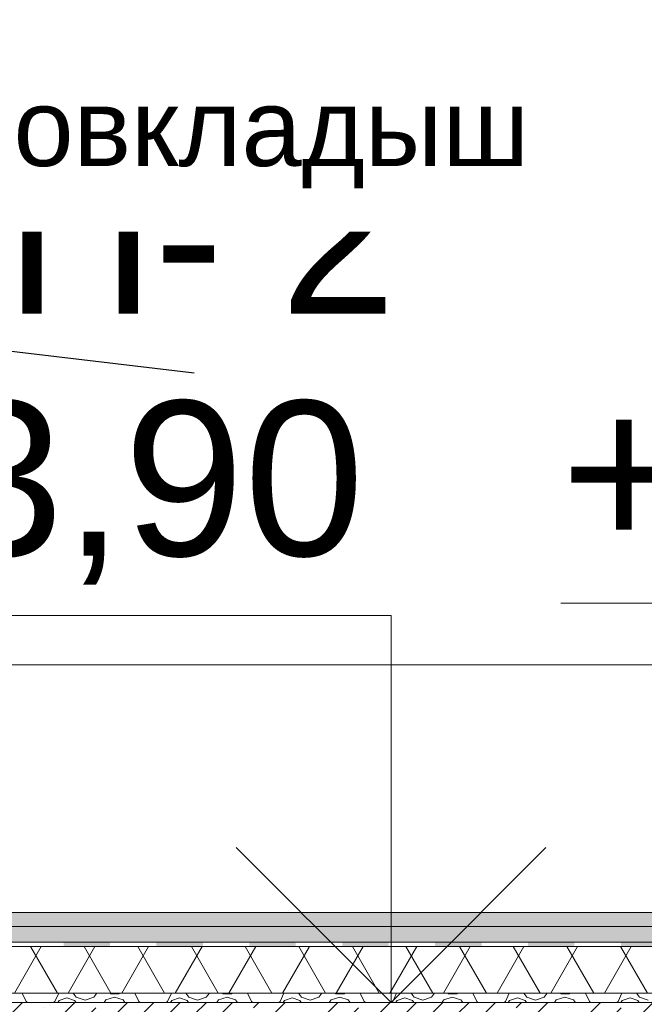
# Model space of a CAD drawing. Header units: millimetres. Extents: x -467606 to 1964440, y -17510 to 201584.
# Tile 16 of 43: x -455841 to -453824, y 3894 to 7075. Entities that reach past the tile are written whole.
import ezdxf

# ---------------------------------------------------------------- set-up
doc = ezdxf.new("R2010")
doc.units = ezdxf.units.MM
doc.header["$MEASUREMENT"] = 0
doc.set_wipeout_variables(frame=1)
doc.linetypes.add('Wipeout_Contour', pattern=[1000, 0, -1000])
for name, color, linetype, lineweight in [('0_Ном._пера__1', 7, 'Continuous', 0), ('0_Ном._пера__120', 7, 'Continuous', 0), ('АР-Стены_внутренние_пилоны.АР_Ном._пера__1', 7, 'Continuous', 0), ('АР-Чертеж-Размеры.АР_Ном._пера__1', 7, 'Continuous', 0), ('Разрез_Заливки_Ном._пера__1', 7, 'Continuous', 0)]:
    doc.layers.add(name, color=color, linetype=linetype, lineweight=lineweight)
doc.layers.add('АР-Чертеж-Размеры.АР', color=7, linetype='Continuous')
doc.layers.add('Разрез_Заливки', color=7, linetype='Continuous')
doc.styles.add('РЎР“Р•РќР•Р\xa0Р\x98Р\xa0_РЎРўР\x98Р›Р¬_1', font='arial.ttf')
doc.styles.add('РЎР“Р•РќР•Р\xa0Р\x98Р\xa0_РЎРўР\x98Р›Р¬_2', font='arial.ttf')
doc.styles.add('РЎР“Р•РќР•Р\xa0Р\x98Р\xa0_РЎРўР\x98Р›Р¬_3', font='GOTHIC.TTF')
doc.dimstyles.new('СГЕНЕРИР_СТИЛЬ__1', dxfattribs={"dimtxt": 0.18, "dimasz": 91.2, "dimexe": 0.18, "dimexo": 0.0625, "dimgap": 0, "dimtad": 0, "dimtih": 1, "dimtoh": 1, "dimdec": 4, "dimzin": 0, "dimdsep": 46, "dimcen": 0.09, "dimadec": 0, "dimazin": 0, "dimtfac": 1, "dimtdec": 4, "dimtmove": 0, "dimatfit": 3, "dimldrblk": 'ARROWHEAD_11', "dimfxl": 1, "dimtolj": 1, "dimtzin": 0, "dimarcsym": 0})
doc.dimstyles.new('СГЕНЕРИР_СТИЛЬ__7', dxfattribs={"dimtxt": 400, "dimasz": 237.5, "dimexe": 0.18, "dimexo": 2000, "dimgap": 0, "dimtad": 1, "dimlfac": 0.001, "dimzin": 0, "dimdsep": 46, "dimtxsty": 'РЎР“Р•РќР•Р\xa0Р\x98Р\xa0_РЎРўР\x98Р›Р¬_2', "dimblk": 'ARROWHEAD_6', "dimblk1": 'ARROWHEAD_6', "dimblk2": 'ARROWHEAD_6', "dimcen": 0.09, "dimclrd": 7, "dimclre": 7, "dimclrt": 7, "dimadec": 0, "dimazin": 0, "dimtfac": 1, "dimtdec": 4, "dimtmove": 0, "dimatfit": 3, "dimfxl": 1, "dimtolj": 1, "dimtzin": 0, "dimarcsym": 0})
doc.dimstyles.new('СГЕНЕРИР_СТИЛЬ__9', dxfattribs={"dimtxt": 0.18, "dimasz": 152, "dimexe": 0.18, "dimexo": 0.0625, "dimgap": 0, "dimtad": 0, "dimtih": 1, "dimtoh": 1, "dimdec": 4, "dimzin": 0, "dimdsep": 46, "dimcen": 0.09, "dimadec": 0, "dimazin": 0, "dimtfac": 1, "dimtdec": 4, "dimtmove": 0, "dimatfit": 3, "dimldrblk": 'ARROWHEAD_14', "dimfxl": 1, "dimtolj": 1, "dimtzin": 0, "dimarcsym": 0})
pattern_1 = [(0, (0, 0), (0, 259.80762), [16.25, -133.75]), (0, (75, 129.9), (0, 259.80762), [16.25, -133.75]), (60, (0, 0), (-225, 129.90381), [16.25, -133.75]), (60, (150, 0), (-225, 129.90381), [16.25, -133.75]), (120, (16.25, 0), (225, 129.90381), [16.25, -133.75]), (120, (166.25, 0), (225, 129.90381), [16.25, -133.75]), (0, (0, 25), (0, 50), [0, -50, 0, -75]), (45, (25, 25), (-35.355339, 35.355339), [0, -37.5, 0, -62.5])]

# ---------------------------------------------------------------- blocks, each defined once
blk = doc.blocks.new('*X11')
at = {"layer": 'Разрез_Заливки_Ном._пера__1', "color": 7, "linetype": 'Continuous', "lineweight": 0}
for p, q in [((-455832.8, 3930), (-455820.3, 3902.6)), ((-455727.7, 3902.6), (-455715.2, 3930)), ((-455688.9, 3914.3), (-455713.9, 3906.2)), ((-455663.9, 3906.2), (-455688.9, 3914.3)), ((-455668.2, 3930), (-455658.5, 3916.6)), ((-455658.5, 3916.6), (-455630.4, 3907.5)), ((-455630.4, 3907.5), (-455602.4, 3916.6)), ((-455602.4, 3916.6), (-455592.6, 3930)), ((-455535.4, 3916.9), (-455563.2, 3907.9)), ((-455550, 3930), (-455547.5, 3927.9)), ((-455547.5, 3927.9), (-455521.3, 3927.9)), ((-455507.6, 3907.9), (-455535.4, 3916.9)), ((-455521.3, 3927.9), (-455518.8, 3930)), ((-455469.1, 3930), (-455456.5, 3902.6)), ((-455364, 3902.6), (-455351.5, 3930)), ((-455325.2, 3914.3), (-455350.2, 3906.2)), ((-455300.2, 3906.2), (-455325.2, 3914.3)), ((-455304.5, 3930), (-455294.8, 3916.6)), ((-455294.8, 3916.6), (-455266.7, 3907.5)), ((-455266.7, 3907.5), (-455238.7, 3916.6)), ((-455238.7, 3916.6), (-455228.9, 3930)), ((-455171.7, 3916.9), (-455199.5, 3907.9)), ((-455186.3, 3930), (-455183.8, 3927.9)), ((-455183.8, 3927.9), (-455157.6, 3927.9)), ((-455143.9, 3907.9), (-455171.7, 3916.9)), ((-455157.6, 3927.9), (-455155.1, 3930)), ((-455105.3, 3930), (-455092.8, 3902.6)), ((-455000.3, 3902.6), (-454987.8, 3930)), ((-454961.5, 3914.3), (-454986.5, 3906.2)), ((-454936.5, 3906.2), (-454961.5, 3914.3)), ((-454940.8, 3930), (-454931.1, 3916.6)), ((-454931.1, 3916.6), (-454903, 3907.5)), ((-454903, 3907.5), (-454875, 3916.6)), ((-454875, 3916.6), (-454865.2, 3930)), ((-454808, 3916.9), (-454835.8, 3907.9)), ((-454822.6, 3930), (-454820.1, 3927.9)), ((-454820.1, 3927.9), (-454793.9, 3927.9)), ((-454780.2, 3907.9), (-454808, 3916.9)), ((-454793.9, 3927.9), (-454791.4, 3930)), ((-454741.6, 3930), (-454729.1, 3902.6)), ((-454636.6, 3902.6), (-454624.1, 3930)), ((-454597.8, 3914.3), (-454622.8, 3906.2)), ((-454572.8, 3906.2), (-454597.8, 3914.3)), ((-454577.1, 3930), (-454567.3, 3916.6)), ((-454567.3, 3916.6), (-454539.3, 3907.5)), ((-454539.3, 3907.5), (-454511.3, 3916.6)), ((-454511.3, 3916.6), (-454501.5, 3930)), ((-454444.3, 3916.9), (-454472.1, 3907.9)), ((-454458.9, 3930), (-454456.4, 3927.9)), ((-454456.4, 3927.9), (-454430.2, 3927.9)), ((-454416.5, 3907.9), (-454444.3, 3916.9)), ((-454430.2, 3927.9), (-454427.7, 3930)), ((-454377.9, 3930), (-454365.4, 3902.6)), ((-454272.9, 3902.6), (-454260.4, 3930)), ((-454234.1, 3914.3), (-454259.1, 3906.2)), ((-454209.1, 3906.2), (-454234.1, 3914.3)), ((-454213.4, 3930), (-454203.6, 3916.6)), ((-454203.6, 3916.6), (-454175.6, 3907.5)), ((-454175.6, 3907.5), (-454147.6, 3916.6)), ((-454147.6, 3916.6), (-454137.8, 3930)), ((-454080.6, 3916.9), (-454108.4, 3907.9)), ((-454095.1, 3930), (-454092.7, 3927.9)), ((-454092.7, 3927.9), (-454066.4, 3927.9)), ((-454052.8, 3907.9), (-454080.6, 3916.9)), ((-454066.4, 3927.9), (-454064, 3930)), ((-454014.2, 3930), (-454001.7, 3902.6)), ((-453909.2, 3902.6), (-453896.7, 3930)), ((-453870.4, 3914.3), (-453895.4, 3906.2)), ((-453845.3, 3906.2), (-453870.4, 3914.3)), ((-453849.7, 3930), (-453839.9, 3916.6)), ((-453839.9, 3916.6), (-453811.9, 3907.5)), ((-455820.3, 3902.6), (-455816.2, 3900)), ((-455731.8, 3900), (-455727.7, 3902.6)), ((-455713.9, 3906.2), (-455718.4, 3900)), ((-455659.4, 3900), (-455663.9, 3906.2)), ((-455563.2, 3907.9), (-455569, 3900)), ((-455501.9, 3900), (-455507.6, 3907.9)), ((-455456.5, 3902.6), (-455452.5, 3900)), ((-455368.1, 3900), (-455364, 3902.6)), ((-455350.2, 3906.2), (-455354.7, 3900)), ((-455295.7, 3900), (-455300.2, 3906.2)), ((-455199.5, 3907.9), (-455205.2, 3900)), ((-455138.2, 3900), (-455143.9, 3907.9)), ((-455092.8, 3902.6), (-455088.8, 3900)), ((-455004.4, 3900), (-455000.3, 3902.6)), ((-454986.5, 3906.2), (-454991, 3900)), ((-454932, 3900), (-454936.5, 3906.2)), ((-454835.8, 3907.9), (-454841.5, 3900)), ((-454774.5, 3900), (-454780.2, 3907.9)), ((-454729.1, 3902.6), (-454725.1, 3900)), ((-454640.7, 3900), (-454636.6, 3902.6)), ((-454622.8, 3906.2), (-454627.3, 3900)), ((-454568.2, 3900), (-454572.8, 3906.2)), ((-454472.1, 3907.9), (-454477.8, 3900)), ((-454410.8, 3900), (-454416.5, 3907.9)), ((-454365.4, 3902.6), (-454361.4, 3900)), ((-454277, 3900), (-454272.9, 3902.6)), ((-454259.1, 3906.2), (-454263.6, 3900)), ((-454204.5, 3900), (-454209.1, 3906.2)), ((-454108.4, 3907.9), (-454114.1, 3900)), ((-454047, 3900), (-454052.8, 3907.9)), ((-454001.7, 3902.6), (-453997.6, 3900)), ((-453913.3, 3900), (-453909.2, 3902.6)), ((-453895.4, 3906.2), (-453899.9, 3900)), ((-453840.8, 3900), (-453845.3, 3906.2))]:
    blk.add_line(p, q, dxfattribs=at)
blk = doc.blocks.new('Штриховка_5_3', base_point=(0, 0))
at = {"color": 254, "linetype": 'Wipeout_Contour', "lineweight": 0, "ltscale": 1815908.31883856}
blk.add_wipeout([(-457815.1, 3900), (-450105.3, 3900), (-450105.3, 3930), (-457815.1, 3930)], dxfattribs=at).dxf.layer = 'Разрез_Заливки'
at = {"layer": 'Разрез_Заливки_Ном._пера__1', "color": 7, "linetype": 'Continuous', "lineweight": 0, "flags": 128}
blk.add_lwpolyline([(-457815.1, 3900), (-450105.3, 3900), (-450105.3, 3930), (-457815.1, 3930)], close=True, dxfattribs=at)
at = {"layer": 'Разрез_Заливки_Ном._пера__1', "color": 7, "linetype": 'Continuous', "lineweight": 0}
blk.add_blockref('*X11', (0, 0), dxfattribs=at)
blk = doc.blocks.new('*X23')
at = {"layer": 'Разрез_Заливки', "linetype": 'Continuous', "lineweight": 0, "true_color": 0x000000}
for points in [[(-455549.8, 4095), (-455699.8, 4095), (-455699.8, 4080), (-455549.8, 4080)], [(-455249.8, 4095), (-455399.8, 4095), (-455399.8, 4080), (-455249.8, 4080)], [(-454949.8, 4095), (-455099.8, 4095), (-455099.8, 4080), (-454949.8, 4080)], [(-454649.8, 4095), (-454799.8, 4095), (-454799.8, 4080), (-454649.8, 4080)], [(-454349.8, 4095), (-454499.8, 4095), (-454499.8, 4080), (-454349.8, 4080)], [(-454049.8, 4095), (-454199.8, 4095), (-454199.8, 4080), (-454049.8, 4080)], [(-453749.8, 4095), (-453899.8, 4095), (-453899.8, 4080), (-453749.8, 4080)]]:
    blk.add_hatch(color=18, dxfattribs=at).paths.add_polyline_path(points)
blk = doc.blocks.new('Штриховка_11_3', base_point=(0, 0))
at = {"color": 254, "linetype": 'Wipeout_Contour', "lineweight": 0, "ltscale": 1815614.411783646}
blk.add_wipeout([(-457665.1, 4080), (-450105.3, 4080), (-450105.3, 4095), (-457665.1, 4095)], dxfattribs=at).dxf.layer = 'Разрез_Заливки'
at = {"layer": 'Разрез_Заливки_Ном._пера__1', "color": 7, "linetype": 'Continuous', "lineweight": 0, "flags": 128}
blk.add_lwpolyline([(-457665.1, 4080), (-450105.3, 4080), (-450105.3, 4095), (-457665.1, 4095)], close=True, dxfattribs=at)
at = {"layer": 'Разрез_Заливки_Ном._пера__1', "color": 7, "linetype": 'Continuous', "lineweight": 0}
blk.add_blockref('*X23', (0, 0), dxfattribs=at)
blk = doc.blocks.new('*D301')
at = {"layer": 'АР-Чертеж-Размеры.АР_Ном._пера__1', "color": 7, "linetype": 'Continuous', "lineweight": 0, "transparency": 16777216}
for p, q in [((-465214, 60060), (-465214, 60247.5)), ((-465089, 59935), (-465339, 60185)), ((-449955.3, 60060), (-465448.4, 60060)), ((-465214, 349.8), (-465214, 60060)), ((-465339, 474.8), (-465089, 224.8)), ((-464979.6, 349.8), (-465448.4, 349.8)), ((-465214, 162.3), (-465214, 349.8))]:
    blk.add_line(p, q, dxfattribs=at)
at = {"layer": 'АР-Чертеж-Размеры.АР_Ном._пера__1', "color": 7, "lineweight": 0, "transparency": 16777216, "insert": (-465294, 29518.5), "char_height": 400, "attachment_point": 7, "rotation": 90, "style": 'РЎР“Р•РќР•Р\xa0Р\x98Р\xa0_РЎРўР\x98Р›Р¬_2'}
blk.add_mtext('\\A1;{\\pql;\\fArial|b0|i0|c204|p0;\\W1.000000;59,71}', dxfattribs=at)
blk = doc.blocks.new('ARROWHEAD_6')
at = {"color": 0, "linetype": 'Continuous', "lineweight": 0}
for p, q in [((-0.5, -0.5), (0.5, 0.5)), ((0, 0), (-1, 0))]:
    blk.add_line(p, q, dxfattribs=at)
blk = doc.blocks.new('Линейный Размер_31_3', base_point=(-454642, 3900))
at = {"layer": 'АР-Чертеж-Размеры.АР_Ном._пера__1', "color": 7, "linetype": 'Continuous', "lineweight": 0}
for p, q in [((-454642, 5150), (-456495.6, 5150)), ((-454642, 3900), (-454642, 5150)), ((-454642, 3900), (-455142, 4400)), ((-454142, 4400), (-454642, 3900)), ((-454642, 3900), (-455017, 3900)), ((-454642, 3900), (-454267, 3900))]:
    blk.add_line(p, q, dxfattribs=at)
at = {"layer": 'АР-Чертеж-Размеры.АР_Ном._пера__1', "color": 7, "lineweight": 0, "insert": (-456495.6, 5250), "char_height": 500, "attachment_point": 7, "style": 'РЎР“Р•РќР•Р\xa0Р\x98Р\xa0_РЎРўР\x98Р›Р¬_1'}
blk.add_mtext('\\A1;{\\pql;\\fArial|b0|i0|c204|p0;\\W1.000000;+3,90}', dxfattribs=at)
blk = doc.blocks.new('Линейный Размер_45_3', base_point=(-452025.2, 4190))
at = {"layer": 'АР-Чертеж-Размеры.АР_Ном._пера__1', "color": 7, "linetype": 'Continuous', "lineweight": 0}
for p, q in [((-452025.2, 5190), (-454093.9, 5190)), ((-452025.2, 4190), (-452025.2, 5190)), ((-452025.2, 4190), (-452425.2, 4590)), ((-451625.2, 4590), (-452025.2, 4190)), ((-452025.2, 4190), (-452325.2, 4190)), ((-452025.2, 4190), (-451725.2, 4190))]:
    blk.add_line(p, q, dxfattribs=at)
at = {"layer": 'АР-Чертеж-Размеры.АР_Ном._пера__1', "color": 7, "lineweight": 0, "insert": (-454093.9, 5270), "char_height": 500, "attachment_point": 7, "style": 'РЎР“Р•РќР•Р\xa0Р\x98Р\xa0_РЎРўР\x98Р›Р¬_1'}
blk.add_mtext('\\A1;{\\pql;\\fArial|b0|i0|c204|p0;\\W1.000000;+4,19}', dxfattribs=at)
blk = doc.blocks.new('ARROWHEAD_14')
at = {"color": 0, "linetype": 'Continuous', "lineweight": 0}
blk.add_line((0, 0), (-1, 0), dxfattribs=at)
at = {"color": 0, "linetype": 'Continuous', "lineweight": 0, "flags": 128}
blk.add_lwpolyline([(-0.9093, 0.525), (0, 0), (-0.9093, -0.525)], dxfattribs=at)
blk = doc.blocks.new('ARROWHEAD_11')
at = {"color": 0, "linetype": 'Continuous', "lineweight": 0}
blk.add_line((0, 0), (-1, 0), dxfattribs=at)
at = {"color": 0, "linetype": 'Continuous', "lineweight": 0, "const_width": 0.25, "flags": 128}
blk.add_lwpolyline([(-0.125, 0, 1), (0.125, 0, 1)], format="xyb", close=True, dxfattribs=at)

msp = doc.modelspace()

# ---------------------------------------------------------------- linework, layer by layer
at = {"layer": '0_Ном._пера__1', "color": 7, "linetype": 'Continuous', "lineweight": 0, "flags": 128}
msp.add_lwpolyline([(-457665.093, 4190), (-450206.301, 4190), (-450206.301, 4990), (-457665.093, 4990)], close=True, dxfattribs=at)

# ---------------------------------------------------------------- texts
at = {"layer": '0_Ном._пера__120', "color": 7, "linetype": 'Continuous', "lineweight": 0, "insert": (-454626.534, 6124.658), "char_height": 500, "attachment_point": 9, "style": 'РЎР“Р•РќР•Р\xa0Р\x98Р\xa0_РЎРўР\x98Р›Р¬_3'}
msp.add_mtext('\\A1;{\\pqr;\\fCentury Gothic|b0|i0|c204|p0;\\W1.000000;П- \\fCentury Gothic|b0|i0|c204|p0;\\W1.000000;2}', dxfattribs=at)

# ---------------------------------------------------------------- wipeouts: each hides what was drawn before it
at = {"color": 254, "linetype": 'Wipeout_Contour', "lineweight": 0, "ltscale": 1815911.483104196}
msp.add_wipeout([(-457815.093, 3930), (-450105.301, 3930), (-450105.301, 4080), (-457815.093, 4080)], dxfattribs=at).dxf.layer = 'Разрез_Заливки'

# ---------------------------------------------------------------- next in the draw order: hatches: boundary and pattern name
at = {"layer": 'Разрез_Заливки_Ном._пера__1', "linetype": 'Continuous', "lineweight": 0}
h = msp.add_hatch(dxfattribs=at)
h.set_pattern_fill('ИЗОЛЯЦИЯ_02_0003', style=0, pattern_type=2)
h.set_pattern_definition([(60, (0, 0), (-129.90381, 75), []), (120, (0, 0), (129.90381, 75), [])])
h.paths.add_polyline_path([(-457815.093, 3930), (-450105.301, 3930), (-450105.301, 4080), (-457815.093, 4080)])

# ---------------------------------------------------------------- next in the draw order: block references
at = {"layer": 'Разрез_Заливки_Ном._пера__1', "color": 7, "linetype": 'Continuous', "lineweight": 0}
msp.add_blockref('Штриховка_5_3', (0, 0), dxfattribs=at)

# ---------------------------------------------------------------- next in the draw order: wipeouts: each hides what was drawn before it
at = {"color": 254, "linetype": 'Wipeout_Contour', "lineweight": 0, "ltscale": 1815615.589996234}
msp.add_wipeout([(-457665.093, 4095), (-450105.3, 4095), (-450105.301, 4145), (-457665.093, 4145)], dxfattribs=at).dxf.layer = 'Разрез_Заливки'

# ---------------------------------------------------------------- next in the draw order: hatches: boundary and pattern name
at = {"layer": 'АР-Стены_внутренние_пилоны.АР_Ном._пера__1', "linetype": 'Continuous', "lineweight": 0}
h = msp.add_hatch(dxfattribs=at)
h.set_pattern_fill('ЖЕЛЕЗОБЕТОН__PROJECT__0003', style=0, pattern_type=2)
h.set_pattern_definition([(45, (0, 0), (-84.852814, 84.852814), []), (45, (-42.43, 42.43), (-84.852814, 84.852814), [90, -30, 0, -30])])
h.paths.add_polyline_path([(-457815.093, 3700), (-457815.093, 3900), (-449955.301, 3900), (-449955.301, 3700)])
at = {"layer": 'Разрез_Заливки_Ном._пера__1', "linetype": 'Continuous', "lineweight": 0}
h = msp.add_hatch(dxfattribs=at)
h.set_pattern_fill('01_ЦП_СТЯЖКА_1_20_0003', style=0, pattern_type=2)
h.set_pattern_definition(pattern_1)
h.paths.add_polyline_path([(-457665.093, 4095), (-450105.3, 4095), (-450105.301, 4145), (-457665.093, 4145)])

# ---------------------------------------------------------------- next in the draw order: linework, layer by layer
at = {"layer": 'АР-Стены_внутренние_пилоны.АР_Ном._пера__1', "color": 7, "linetype": 'Continuous', "lineweight": 0, "flags": 128}
msp.add_lwpolyline([(-457815.093, 3700), (-457815.093, 3900), (-449955.301, 3900), (-449955.301, 3700)], close=True, dxfattribs=at)
at = {"layer": 'Разрез_Заливки_Ном._пера__1', "color": 7, "linetype": 'Continuous', "lineweight": 0, "flags": 128}
msp.add_lwpolyline([(-457665.093, 4095), (-450105.3, 4095), (-450105.301, 4145), (-457665.093, 4145)], close=True, dxfattribs=at)

# ---------------------------------------------------------------- next in the draw order: block references
at = {"layer": 'Разрез_Заливки_Ном._пера__1', "color": 7, "linetype": 'Continuous', "lineweight": 0}
msp.add_blockref('Штриховка_11_3', (0, 0), dxfattribs=at)

# ---------------------------------------------------------------- next in the draw order: wipeouts: each hides what was drawn before it
at = {"color": 254, "linetype": 'Wipeout_Contour', "lineweight": 0, "ltscale": 1815617.326717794}
msp.add_wipeout([(-457665.094, 4145), (-450105.301, 4145), (-450105.302, 4190), (-457665.094, 4190)], dxfattribs=at).dxf.layer = 'Разрез_Заливки'

# ---------------------------------------------------------------- next in the draw order: hatches: boundary and pattern name
at = {"layer": 'Разрез_Заливки_Ном._пера__1', "linetype": 'Continuous', "lineweight": 0}
h = msp.add_hatch(dxfattribs=at)
h.set_pattern_fill('01_ЦП_СТЯЖКА_1_20_0003', style=0, pattern_type=2)
h.set_pattern_definition(pattern_1)
h.paths.add_polyline_path([(-457665.094, 4145), (-450105.301, 4145), (-450105.302, 4190), (-457665.094, 4190)])

# ---------------------------------------------------------------- next in the draw order: linework, layer by layer
at = {"layer": 'Разрез_Заливки_Ном._пера__1', "color": 7, "linetype": 'Continuous', "lineweight": 0, "flags": 128}
msp.add_lwpolyline([(-457665.094, 4145), (-450105.301, 4145), (-450105.302, 4190), (-457665.094, 4190)], close=True, dxfattribs=at)

# ---------------------------------------------------------------- next in the draw order: block references
at = {"layer": 'АР-Чертеж-Размеры.АР', "color": 7, "linetype": 'Continuous', "lineweight": 0}
for name, p in [('Линейный Размер_31_3', (-454642.009, 3900)), ('Линейный Размер_45_3', (-452025.211, 4190))]:
    msp.add_blockref(name, p, dxfattribs=at)

# ---------------------------------------------------------------- next in the draw order: dimensions: what is measured, and where the dimension line sits
dim = msp.add_linear_dim(base=(-465213.993, 60060), p1=(-465598.755, 349.782), p2=(-449755.323, 60060), angle=90, dimstyle='СГЕНЕРИР_СТИЛЬ__7', dxfattribs=at)
dim.commit()
dim.dimension.update_dxf_attribs({"geometry": '*D301', "text_midpoint": (-465493.993, 30188.545), "dimtype": 160, "text_rotation": 90})

# ---------------------------------------------------------------- next in the draw order: leaders
at = {"layer": '0_Ном._пера__120', "color": 7, "linetype": 'Continuous', "lineweight": 0, "annotation_type": 0, "has_hookline": 1, "hookline_direction": 0, "text_width": 1199.524}
msp.add_leader([(-456878.051, 4190), (-456878.051, 6124.658), (-455278.301, 5933.476)], dimstyle='СГЕНЕРИР_СТИЛЬ__9', dxfattribs=at)

# ---------------------------------------------------------------- next in the draw order: wipeouts: each hides what was drawn before it
at = {"color": 7, "linetype": 'Wipeout_Contour', "lineweight": 0, "ltscale": 1821615.762176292}
msp.add_wipeout([(-456752.904, 7022.915), (-453955.988, 7022.915), (-453955.988, 6390.057), (-456752.904, 6390.057)], dxfattribs=at).dxf.layer = '0_Ном._пера__1'

# ---------------------------------------------------------------- next in the draw order: texts
at = {"layer": '0_Ном._пера__1', "color": 7, "linetype": 'Continuous', "lineweight": 0, "insert": (-454195.988, 6526.523), "char_height": 250, "attachment_point": 9, "style": 'РЎР“Р•РќР•Р\xa0Р\x98Р\xa0_РЎРўР\x98Р›Р¬_1'}
msp.add_mtext('\\A1;{\\pqr;\\fArial|b0|i0|c204|p0;\\W1.000000;Термовкладыш}', dxfattribs=at)

# ---------------------------------------------------------------- next in the draw order: leaders
at = {"layer": '0_Ном._пера__1', "color": 7, "linetype": 'Continuous', "lineweight": 0, "annotation_type": 0, "has_hookline": 1, "hookline_direction": 0, "text_width": 2475.102}
msp.add_leader([(-457915.066, 6775), (-457344.306, 6526.523), (-456872.904, 6583.665)], dimstyle='СГЕНЕРИР_СТИЛЬ__1', dxfattribs=at)

doc.saveas('drawing.dxf')
